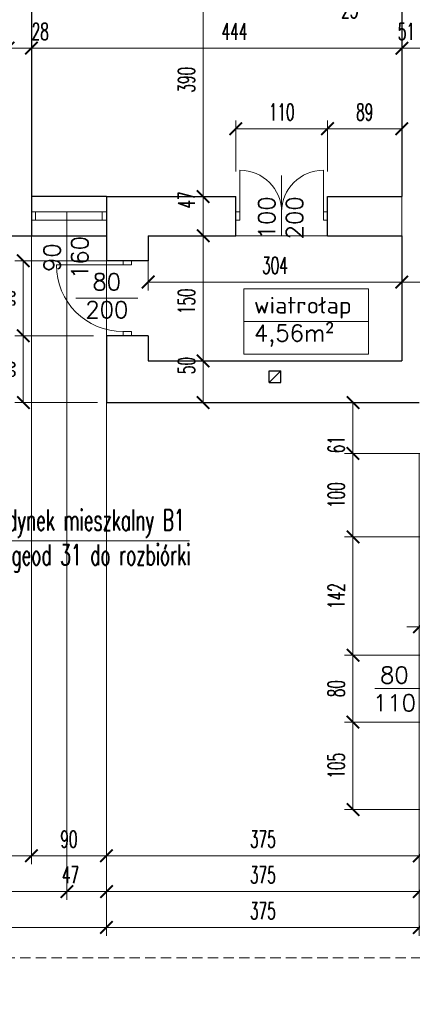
# Model space of a CAD drawing. Header units: millimetres. Extents: x 33311 to 435617, y -160714 to 185563.
# Tile 39 of 70: x 321255 to 325961, y -65440 to -53636. Entities that reach past the tile are written whole.
import ezdxf

# ---------------------------------------------------------------- set-up
doc = ezdxf.new("R2010")
doc.units = ezdxf.units.MM
doc.header["$MEASUREMENT"] = 0
doc.linetypes.add('HIDDEN2', pattern=[0.1875, 0.125, -0.0625])
doc.layers.get('Defpoints').update_dxf_attribs({"lineweight": 0})
for name, color, linetype, lineweight in [('[ 02przekrój istn', 42, 'Continuous', 30), ('[ 05widok istn', 50, 'Continuous', 30), ('[ 12stolarka istn', 211, 'Continuous', 13), ('[ 20ucięcie', 8, 'HIDDEN2', 13), ('[ 21kreskowanie', 9, 'Continuous', 13), ('[ 22wymiarowanie', 8, 'Continuous', 13), ('[ 23kota odnośnik', 1, 'Continuous', 13), ('[ 24ramka cienka', 1, 'Continuous', 13), ('[ 25ramka gruba', 4, 'Continuous', 30), ('[opisy2', 4, 'Continuous', 13), ('[opisy3', 2, 'Continuous', 30)]:
    doc.layers.add(name, color=color, linetype=linetype, lineweight=lineweight)
doc.styles.add('1.100', font='simplex.shx', dxfattribs={"height": 200})
doc.styles.add('99.2', font='simplex.shx', dxfattribs={"width": 0.6, "height": 200})
doc.styles.add('99.3', font='simplex.shx', dxfattribs={"width": 0.6, "height": 250})
doc.dimstyles.new('100cm', dxfattribs={"dimtxt": 200, "dimasz": 150, "dimexe": 100, "dimexo": 300, "dimgap": 100, "dimtad": 1, "dimdec": 0, "dimlfac": 0.1, "dimzin": 11, "dimtxsty": '99.2', "dimblk": 'ARCHTICK', "dimcen": 1.5, "dimclrd": 256, "dimclre": 256, "dimclrt": 4, "dimadec": 0, "dimazin": 0, "dimtfac": 0.75, "dimtdec": 0, "dimtix": 1, "dimtmove": 2, "dimatfit": 3, "dimfxl": 1, "dimtolj": 1, "dimtzin": 11, "dimlwd": -1, "dimlwe": -1, "dimarcsym": 0})

# ---------------------------------------------------------------- blocks, each defined once
blk = doc.blocks.new('_ArchTick')
at = {"color": 0, "linetype": 'ByBlock', "const_width": 0.15, "flags": 128}
blk.add_lwpolyline([(-0.5, -0.5), (0.5, 0.5)], dxfattribs=at)
blk = doc.blocks.new('*D256')
at = {"layer": '[ 22wymiarowanie', "transparency": 16777216}
for p, q in [((320295, -56139), (320295, -63760)), ((321395, -56127), (321395, -63760)), ((320295, -63660), (321395, -63660))]:
    blk.add_line(p, q, dxfattribs=at)
at = {"layer": 'Defpoints', "color": 0, "transparency": 16777216}
for p in [(321395, -55827), (320295, -55839), (321395, -63660)]:
    blk.add_point(p, dxfattribs=at)
at = {"layer": '[ 22wymiarowanie', "transparency": 16777216, "xscale": 150, "yscale": 150, "zscale": 150, "rotation": 180}
blk.add_blockref('_ArchTick', (320295, -63660), dxfattribs=at)
at = {"layer": '[ 22wymiarowanie', "transparency": 16777216, "xscale": 150, "yscale": 150, "zscale": 150}
blk.add_blockref('_ArchTick', (321395, -63660), dxfattribs=at)
at = {"layer": '[ 22wymiarowanie', "color": 4, "transparency": 16777216, "insert": (320845, -63460), "char_height": 200, "attachment_point": 5, "style": '99.2'}
blk.add_mtext('\\A1;\\H1x;\\W0.6;110', dxfattribs=at)
blk = doc.blocks.new('*D257')
at = {"layer": '[ 22wymiarowanie', "transparency": 16777216}
for p, q in [((321395, -56127), (321395, -63760)), ((322295, -56136), (322295, -63760)), ((321395, -63660), (322295, -63660))]:
    blk.add_line(p, q, dxfattribs=at)
at = {"layer": 'Defpoints', "color": 0, "transparency": 16777216}
for p in [(321395, -55827), (322295, -55836), (322295, -63660)]:
    blk.add_point(p, dxfattribs=at)
at = {"layer": '[ 22wymiarowanie', "transparency": 16777216, "xscale": 150, "yscale": 150, "zscale": 150, "rotation": 180}
blk.add_blockref('_ArchTick', (321395, -63660), dxfattribs=at)
at = {"layer": '[ 22wymiarowanie', "transparency": 16777216, "xscale": 150, "yscale": 150, "zscale": 150}
blk.add_blockref('_ArchTick', (322295, -63660), dxfattribs=at)
at = {"layer": '[ 22wymiarowanie', "color": 4, "transparency": 16777216, "insert": (321845, -63460), "char_height": 200, "attachment_point": 5, "style": '99.2'}
blk.add_mtext('\\A1;\\H1x;\\W0.6;90', dxfattribs=at)
blk = doc.blocks.new('*D258')
at = {"layer": '[ 22wymiarowanie', "transparency": 16777216}
for p, q in [((322295, -56136), (322295, -63760)), ((326045, -58831), (326045, -63760)), ((322295, -63660), (326045, -63660))]:
    blk.add_line(p, q, dxfattribs=at)
at = {"layer": 'Defpoints', "color": 0, "transparency": 16777216}
for p in [(322295, -55836), (326045, -58531), (326045, -63660)]:
    blk.add_point(p, dxfattribs=at)
at = {"layer": '[ 22wymiarowanie', "transparency": 16777216, "xscale": 150, "yscale": 150, "zscale": 150, "rotation": 180}
blk.add_blockref('_ArchTick', (322295, -63660), dxfattribs=at)
at = {"layer": '[ 22wymiarowanie', "transparency": 16777216, "xscale": 150, "yscale": 150, "zscale": 150}
blk.add_blockref('_ArchTick', (326045, -63660), dxfattribs=at)
at = {"layer": '[ 22wymiarowanie', "color": 4, "transparency": 16777216, "insert": (324170, -63460), "char_height": 200, "attachment_point": 5, "style": '99.2'}
blk.add_mtext('\\A1;\\H1x;\\W0.6;375', dxfattribs=at)
blk = doc.blocks.new('*D264')
at = {"layer": '[ 22wymiarowanie', "transparency": 16777216}
for p, q in [((319645, -56200), (319645, -64189)), ((321820, -56400), (321820, -64189)), ((319645, -64089), (321820, -64089))]:
    blk.add_line(p, q, dxfattribs=at)
at = {"layer": 'Defpoints', "color": 0, "transparency": 16777216}
for p in [(319645, -55900), (321820, -56100), (321820, -64089)]:
    blk.add_point(p, dxfattribs=at)
at = {"layer": '[ 22wymiarowanie', "transparency": 16777216, "xscale": 150, "yscale": 150, "zscale": 150, "rotation": 180}
blk.add_blockref('_ArchTick', (319645, -64089), dxfattribs=at)
at = {"layer": '[ 22wymiarowanie', "transparency": 16777216, "xscale": 150, "yscale": 150, "zscale": 150}
blk.add_blockref('_ArchTick', (321820, -64089), dxfattribs=at)
at = {"layer": '[ 22wymiarowanie', "color": 4, "transparency": 16777216, "insert": (320732, -63889), "char_height": 200, "attachment_point": 5, "style": '99.2'}
blk.add_mtext('\\A1;\\H1x;\\W0.6;218', dxfattribs=at)
blk = doc.blocks.new('*D265')
at = {"layer": '[ 22wymiarowanie', "transparency": 16777216}
for p, q in [((321820, -56400), (321820, -64189)), ((322295, -56441), (322295, -64189)), ((321820, -64089), (322295, -64089))]:
    blk.add_line(p, q, dxfattribs=at)
at = {"layer": 'Defpoints', "color": 0, "transparency": 16777216}
for p in [(321820, -56100), (322295, -56141), (322295, -64089)]:
    blk.add_point(p, dxfattribs=at)
at = {"layer": '[ 22wymiarowanie', "transparency": 16777216, "xscale": 150, "yscale": 150, "zscale": 150, "rotation": 180}
blk.add_blockref('_ArchTick', (321820, -64089), dxfattribs=at)
at = {"layer": '[ 22wymiarowanie', "transparency": 16777216, "xscale": 150, "yscale": 150, "zscale": 150}
blk.add_blockref('_ArchTick', (322295, -64089), dxfattribs=at)
at = {"layer": '[ 22wymiarowanie', "color": 4, "transparency": 16777216, "insert": (321864, -63889), "char_height": 200, "attachment_point": 5, "style": '99.2'}
blk.add_mtext('\\A1;\\H1x;\\W0.6;47', dxfattribs=at)
blk = doc.blocks.new('*D266')
at = {"layer": '[ 22wymiarowanie', "transparency": 16777216}
for p, q in [((322295, -56441), (322295, -64189)), ((326045, -63040), (326045, -64189)), ((322295, -64089), (326045, -64089))]:
    blk.add_line(p, q, dxfattribs=at)
at = {"layer": 'Defpoints', "color": 0, "transparency": 16777216}
for p in [(322295, -56141), (326045, -62740), (326045, -64089)]:
    blk.add_point(p, dxfattribs=at)
at = {"layer": '[ 22wymiarowanie', "transparency": 16777216, "xscale": 150, "yscale": 150, "zscale": 150, "rotation": 180}
blk.add_blockref('_ArchTick', (322295, -64089), dxfattribs=at)
at = {"layer": '[ 22wymiarowanie', "transparency": 16777216, "xscale": 150, "yscale": 150, "zscale": 150}
blk.add_blockref('_ArchTick', (326045, -64089), dxfattribs=at)
at = {"layer": '[ 22wymiarowanie', "color": 4, "transparency": 16777216, "insert": (324170, -63889), "char_height": 200, "attachment_point": 5, "style": '99.2'}
blk.add_mtext('\\A1;\\H1x;\\W0.6;375', dxfattribs=at)
blk = doc.blocks.new('*D269')
at = {"layer": '[ 22wymiarowanie', "transparency": 16777216}
for p, q in [((322295, -57434), (322295, -64619)), ((318995, -59639), (318995, -64619)), ((318995, -64519), (322295, -64519))]:
    blk.add_line(p, q, dxfattribs=at)
at = {"layer": 'Defpoints', "color": 0, "transparency": 16777216}
for p in [(322295, -57134), (318995, -59339), (322295, -64519)]:
    blk.add_point(p, dxfattribs=at)
at = {"layer": '[ 22wymiarowanie', "transparency": 16777216, "xscale": 150, "yscale": 150, "zscale": 150, "rotation": 180}
blk.add_blockref('_ArchTick', (318995, -64519), dxfattribs=at)
at = {"layer": '[ 22wymiarowanie', "transparency": 16777216, "xscale": 150, "yscale": 150, "zscale": 150}
blk.add_blockref('_ArchTick', (322295, -64519), dxfattribs=at)
at = {"layer": '[ 22wymiarowanie', "color": 4, "transparency": 16777216, "insert": (320645, -64319), "char_height": 200, "attachment_point": 5, "style": '99.2'}
blk.add_mtext('\\A1;\\H1x;\\W0.6;330', dxfattribs=at)
blk = doc.blocks.new('*D270')
at = {"layer": '[ 22wymiarowanie', "transparency": 16777216}
for p, q in [((322295, -57434), (322295, -64619)), ((326045, -60351), (326045, -64619)), ((322295, -64519), (326045, -64519))]:
    blk.add_line(p, q, dxfattribs=at)
at = {"layer": 'Defpoints', "color": 0, "transparency": 16777216}
for p in [(322295, -57134), (326045, -60051), (326045, -64519)]:
    blk.add_point(p, dxfattribs=at)
at = {"layer": '[ 22wymiarowanie', "transparency": 16777216, "xscale": 150, "yscale": 150, "zscale": 150, "rotation": 180}
blk.add_blockref('_ArchTick', (322295, -64519), dxfattribs=at)
at = {"layer": '[ 22wymiarowanie', "transparency": 16777216, "xscale": 150, "yscale": 150, "zscale": 150}
blk.add_blockref('_ArchTick', (326045, -64519), dxfattribs=at)
at = {"layer": '[ 22wymiarowanie', "color": 4, "transparency": 16777216, "insert": (324170, -64319), "char_height": 200, "attachment_point": 5, "style": '99.2'}
blk.add_mtext('\\A1;\\H1x;\\W0.6;375', dxfattribs=at)
blk = doc.blocks.new('*D272')
at = {"layer": '[ 22wymiarowanie', "transparency": 16777216}
for p, q in [((327602, -62056), (325150, -62056)), ((325250, -63106), (325250, -62056)), ((328292, -63106), (325150, -63106))]:
    blk.add_line(p, q, dxfattribs=at)
at = {"layer": 'Defpoints', "color": 0, "transparency": 16777216}
for p in [(325250, -62056), (327902, -62056), (328592, -63106)]:
    blk.add_point(p, dxfattribs=at)
at = {"layer": '[ 22wymiarowanie', "transparency": 16777216, "xscale": 150, "yscale": 150, "zscale": 150}
for p, rotation in [((325250, -62056), 90), ((325250, -63106), 270)]:
    blk.add_blockref('_ArchTick', p, dxfattribs=dict(at, rotation=rotation))
at = {"layer": '[ 22wymiarowanie', "color": 4, "transparency": 16777216, "insert": (325050, -62581), "char_height": 200, "attachment_point": 5, "rotation": 90, "style": '99.2'}
blk.add_mtext('\\A1;\\H1x;\\W0.6;105', dxfattribs=at)
blk = doc.blocks.new('*D273')
at = {"layer": '[ 22wymiarowanie', "transparency": 16777216}
for p, q in [((327590, -61256), (325150, -61256)), ((325250, -62056), (325250, -61256)), ((327602, -62056), (325150, -62056))]:
    blk.add_line(p, q, dxfattribs=at)
at = {"layer": 'Defpoints', "color": 0, "transparency": 16777216}
for p in [(325250, -61256), (327890, -61256), (327902, -62056)]:
    blk.add_point(p, dxfattribs=at)
at = {"layer": '[ 22wymiarowanie', "transparency": 16777216, "xscale": 150, "yscale": 150, "zscale": 150}
for p, rotation in [((325250, -61256), 90), ((325250, -62056), 270)]:
    blk.add_blockref('_ArchTick', p, dxfattribs=dict(at, rotation=rotation))
at = {"layer": '[ 22wymiarowanie', "color": 4, "transparency": 16777216, "insert": (325050, -61656), "char_height": 200, "attachment_point": 5, "rotation": 90, "style": '99.2'}
blk.add_mtext('\\A1;\\H1x;\\W0.6;80', dxfattribs=at)
blk = doc.blocks.new('*D274')
at = {"layer": '[ 22wymiarowanie', "transparency": 16777216}
for p, q in [((327610, -59836), (325150, -59836)), ((325250, -61256), (325250, -59836)), ((327590, -61256), (325150, -61256))]:
    blk.add_line(p, q, dxfattribs=at)
at = {"layer": 'Defpoints', "color": 0, "transparency": 16777216}
for p in [(325250, -59836), (327910, -59836), (327890, -61256)]:
    blk.add_point(p, dxfattribs=at)
at = {"layer": '[ 22wymiarowanie', "transparency": 16777216, "xscale": 150, "yscale": 150, "zscale": 150}
for p, rotation in [((325250, -59836), 90), ((325250, -61256), 270)]:
    blk.add_blockref('_ArchTick', p, dxfattribs=dict(at, rotation=rotation))
at = {"layer": '[ 22wymiarowanie', "color": 4, "transparency": 16777216, "insert": (325050, -60546), "char_height": 200, "attachment_point": 5, "rotation": 90, "style": '99.2'}
blk.add_mtext('\\A1;\\H1x;\\W0.6;142', dxfattribs=at)
blk = doc.blocks.new('*D275')
at = {"layer": '[ 22wymiarowanie', "transparency": 16777216}
for p, q in [((327596, -58836), (325150, -58836)), ((325250, -59836), (325250, -58836)), ((327610, -59836), (325150, -59836))]:
    blk.add_line(p, q, dxfattribs=at)
at = {"layer": 'Defpoints', "color": 0, "transparency": 16777216}
for p in [(325250, -58836), (327896, -58836), (327910, -59836)]:
    blk.add_point(p, dxfattribs=at)
at = {"layer": '[ 22wymiarowanie', "transparency": 16777216, "xscale": 150, "yscale": 150, "zscale": 150}
for p, rotation in [((325250, -58836), 90), ((325250, -59836), 270)]:
    blk.add_blockref('_ArchTick', p, dxfattribs=dict(at, rotation=rotation))
at = {"layer": '[ 22wymiarowanie', "color": 4, "transparency": 16777216, "insert": (325050, -59336), "char_height": 200, "attachment_point": 5, "rotation": 90, "style": '99.2'}
blk.add_mtext('\\A1;\\H1x;\\W0.6;100', dxfattribs=at)
blk = doc.blocks.new('*D276')
at = {"layer": '[ 22wymiarowanie', "transparency": 16777216}
for p, q in [((325659, -58226), (325150, -58226)), ((325250, -58836), (325250, -58226)), ((327596, -58836), (325150, -58836))]:
    blk.add_line(p, q, dxfattribs=at)
at = {"layer": 'Defpoints', "color": 0, "transparency": 16777216}
for p in [(325250, -58226), (325959, -58226), (327896, -58836)]:
    blk.add_point(p, dxfattribs=at)
at = {"layer": '[ 22wymiarowanie', "transparency": 16777216, "xscale": 150, "yscale": 150, "zscale": 150}
for p, rotation in [((325250, -58226), 90), ((325250, -58836), 270)]:
    blk.add_blockref('_ArchTick', p, dxfattribs=dict(at, rotation=rotation))
at = {"layer": '[ 22wymiarowanie', "color": 4, "transparency": 16777216, "insert": (325050, -58731), "char_height": 200, "attachment_point": 5, "rotation": 90, "style": '99.2'}
blk.add_mtext('\\A1;\\H1x;\\W0.6;61', dxfattribs=at)
blk = doc.blocks.new('*D282')
at = {"layer": '[ 22wymiarowanie', "transparency": 16777216}
for p, q in [((325605, -53176), (325605, -53539)), ((325835, -53176), (325835, -53539)), ((325605, -53439), (325455, -53439)), ((325605, -53439), (325835, -53439)), ((325835, -53439), (325985, -53439))]:
    blk.add_line(p, q, dxfattribs=at)
at = {"layer": 'Defpoints', "color": 0, "transparency": 16777216}
for p in [(325605, -52876), (325835, -52876), (325835, -53439)]:
    blk.add_point(p, dxfattribs=at)
at = {"layer": '[ 22wymiarowanie', "transparency": 16777216, "xscale": 150, "yscale": 150, "zscale": 150}
blk.add_blockref('_ArchTick', (325605, -53439), dxfattribs=at)
at = {"layer": '[ 22wymiarowanie', "transparency": 16777216, "xscale": 150, "yscale": 150, "zscale": 150, "rotation": 180}
blk.add_blockref('_ArchTick', (325835, -53439), dxfattribs=at)
at = {"layer": '[ 22wymiarowanie', "color": 4, "transparency": 16777216, "insert": (325211, -53516), "char_height": 200, "attachment_point": 5, "style": '99.2'}
blk.add_mtext('\\A1;\\H1x;\\W0.6;23', dxfattribs=at)
blk = doc.blocks.new('*D294')
at = {"layer": '[ 22wymiarowanie', "transparency": 16777216}
for p, q in [((321115, -52645), (321115, -54078)), ((321395, -53016), (321395, -54078)), ((321115, -53978), (320965, -53978)), ((321115, -53978), (321395, -53978)), ((321395, -53978), (321545, -53978))]:
    blk.add_line(p, q, dxfattribs=at)
at = {"layer": 'Defpoints', "color": 0, "transparency": 16777216}
for p in [(321115, -52345), (321395, -52716), (321395, -53978)]:
    blk.add_point(p, dxfattribs=at)
at = {"layer": '[ 22wymiarowanie', "transparency": 16777216, "xscale": 150, "yscale": 150, "zscale": 150}
blk.add_blockref('_ArchTick', (321115, -53978), dxfattribs=at)
at = {"layer": '[ 22wymiarowanie', "transparency": 16777216, "xscale": 150, "yscale": 150, "zscale": 150, "rotation": 180}
blk.add_blockref('_ArchTick', (321395, -53978), dxfattribs=at)
at = {"layer": '[ 22wymiarowanie', "color": 4, "transparency": 16777216, "insert": (321501, -53778), "char_height": 200, "attachment_point": 5, "style": '99.2'}
blk.add_mtext('\\A1;\\H1x;\\W0.6;28', dxfattribs=at)
blk = doc.blocks.new('*D295')
at = {"layer": '[ 22wymiarowanie', "transparency": 16777216}
for p, q in [((321395, -53016), (321395, -54078)), ((325835, -55121), (325835, -53878)), ((321395, -53978), (325835, -53978))]:
    blk.add_line(p, q, dxfattribs=at)
at = {"layer": 'Defpoints', "color": 0, "transparency": 16777216}
for p in [(321395, -52716), (325835, -53978), (325835, -55421)]:
    blk.add_point(p, dxfattribs=at)
at = {"layer": '[ 22wymiarowanie', "transparency": 16777216, "xscale": 150, "yscale": 150, "zscale": 150, "rotation": 180}
blk.add_blockref('_ArchTick', (321395, -53978), dxfattribs=at)
at = {"layer": '[ 22wymiarowanie', "transparency": 16777216, "xscale": 150, "yscale": 150, "zscale": 150}
blk.add_blockref('_ArchTick', (325835, -53978), dxfattribs=at)
at = {"layer": '[ 22wymiarowanie', "color": 4, "transparency": 16777216, "insert": (323830, -53778), "char_height": 200, "attachment_point": 5, "style": '99.2'}
blk.add_mtext('\\A1;\\H1x;\\W0.6;444', dxfattribs=at)
blk = doc.blocks.new('*D296')
at = {"layer": '[ 22wymiarowanie', "transparency": 16777216}
for p, q in [((325835, -55121), (325835, -53878)), ((326345, -55422), (326345, -53878)), ((325835, -53978), (326345, -53978))]:
    blk.add_line(p, q, dxfattribs=at)
at = {"layer": 'Defpoints', "color": 0, "transparency": 16777216}
for p in [(326345, -53978), (325835, -55421), (326345, -55722)]:
    blk.add_point(p, dxfattribs=at)
at = {"layer": '[ 22wymiarowanie', "transparency": 16777216, "xscale": 150, "yscale": 150, "zscale": 150, "rotation": 180}
blk.add_blockref('_ArchTick', (325835, -53978), dxfattribs=at)
at = {"layer": '[ 22wymiarowanie', "transparency": 16777216, "xscale": 150, "yscale": 150, "zscale": 150}
blk.add_blockref('_ArchTick', (326345, -53978), dxfattribs=at)
at = {"layer": '[ 22wymiarowanie', "color": 4, "transparency": 16777216, "insert": (325890, -53778), "char_height": 200, "attachment_point": 5, "style": '99.2'}
blk.add_mtext('\\A1;\\H1x;\\W0.6;51', dxfattribs=at)
blk = doc.blocks.new('*D312')
at = {"layer": '[ 22wymiarowanie', "transparency": 16777216}
for p, q in [((322532, -51856), (323554, -51856)), ((323454, -51856), (323454, -55756)), ((322764, -55756), (323554, -55756))]:
    blk.add_line(p, q, dxfattribs=at)
at = {"layer": 'Defpoints', "color": 0, "transparency": 16777216}
for p in [(322232, -51856), (322464, -55756), (323454, -55756)]:
    blk.add_point(p, dxfattribs=at)
at = {"layer": '[ 22wymiarowanie', "transparency": 16777216, "xscale": 150, "yscale": 150, "zscale": 150}
for p, rotation in [((323454, -51856), 90), ((323454, -55756), 270)]:
    blk.add_blockref('_ArchTick', p, dxfattribs=dict(at, rotation=rotation))
at = {"layer": '[ 22wymiarowanie', "color": 4, "transparency": 16777216, "insert": (323254, -54356), "char_height": 200, "attachment_point": 5, "rotation": 90, "style": '99.2'}
blk.add_mtext('\\A1;\\H1x;\\W0.6;390', dxfattribs=at)
blk = doc.blocks.new('*D313')
at = {"layer": '[ 22wymiarowanie', "transparency": 16777216}
for p, q in [((322764, -55756), (323554, -55756)), ((323454, -55756), (323454, -56226)), ((325008, -56226), (323354, -56226))]:
    blk.add_line(p, q, dxfattribs=at)
at = {"layer": 'Defpoints', "color": 0, "transparency": 16777216}
for p in [(322464, -55756), (323454, -56226), (325308, -56226)]:
    blk.add_point(p, dxfattribs=at)
at = {"layer": '[ 22wymiarowanie', "transparency": 16777216, "xscale": 150, "yscale": 150, "zscale": 150}
for p, rotation in [((323454, -55756), 90), ((323454, -56226), 270)]:
    blk.add_blockref('_ArchTick', p, dxfattribs=dict(at, rotation=rotation))
at = {"layer": '[ 22wymiarowanie', "color": 4, "transparency": 16777216, "insert": (323254, -55798), "char_height": 200, "attachment_point": 5, "rotation": 90, "style": '99.2'}
blk.add_mtext('\\A1;\\H1x;\\W0.6;47', dxfattribs=at)
blk = doc.blocks.new('*D314')
at = {"layer": '[ 22wymiarowanie', "transparency": 16777216}
for p, q in [((325008, -56226), (323354, -56226)), ((323454, -56226), (323454, -57726)), ((323933, -57726), (323354, -57726))]:
    blk.add_line(p, q, dxfattribs=at)
at = {"layer": 'Defpoints', "color": 0, "transparency": 16777216}
for p in [(325308, -56226), (323454, -57726), (324233, -57726)]:
    blk.add_point(p, dxfattribs=at)
at = {"layer": '[ 22wymiarowanie', "transparency": 16777216, "xscale": 150, "yscale": 150, "zscale": 150}
for p, rotation in [((323454, -56226), 90), ((323454, -57726), 270)]:
    blk.add_blockref('_ArchTick', p, dxfattribs=dict(at, rotation=rotation))
at = {"layer": '[ 22wymiarowanie', "color": 4, "transparency": 16777216, "insert": (323254, -57012), "char_height": 200, "attachment_point": 5, "rotation": 90, "style": '99.2'}
blk.add_mtext('\\A1;\\H1x;\\W0.6;150', dxfattribs=at)
blk = doc.blocks.new('*D315')
at = {"layer": '[ 22wymiarowanie', "transparency": 16777216}
for p, q in [((323933, -57726), (323354, -57726)), ((323454, -57726), (323454, -58226)), ((322788, -58226), (323554, -58226))]:
    blk.add_line(p, q, dxfattribs=at)
at = {"layer": 'Defpoints', "color": 0, "transparency": 16777216}
for p in [(324233, -57726), (322488, -58226), (323454, -58226)]:
    blk.add_point(p, dxfattribs=at)
at = {"layer": '[ 22wymiarowanie', "transparency": 16777216, "xscale": 150, "yscale": 150, "zscale": 150}
for p, rotation in [((323454, -57726), 90), ((323454, -58226), 270)]:
    blk.add_blockref('_ArchTick', p, dxfattribs=dict(at, rotation=rotation))
at = {"layer": '[ 22wymiarowanie', "color": 4, "transparency": 16777216, "insert": (323254, -57783), "char_height": 200, "attachment_point": 5, "rotation": 90, "style": '99.2'}
blk.add_mtext('\\A1;\\H1x;\\W0.6;50', dxfattribs=at)
blk = doc.blocks.new('*D316')
at = {"layer": '[ 22wymiarowanie', "transparency": 16777216}
for p, q in [((324945, -55456), (324945, -54843)), ((325835, -54921), (325835, -54843)), ((325835, -54943), (324945, -54943))]:
    blk.add_line(p, q, dxfattribs=at)
at = {"layer": 'Defpoints', "color": 0, "transparency": 16777216}
for p in [(324945, -54943), (325835, -55221), (324945, -55756)]:
    blk.add_point(p, dxfattribs=at)
at = {"layer": '[ 22wymiarowanie', "transparency": 16777216, "xscale": 150, "yscale": 150, "zscale": 150, "rotation": 180}
blk.add_blockref('_ArchTick', (324945, -54943), dxfattribs=at)
at = {"layer": '[ 22wymiarowanie', "transparency": 16777216, "xscale": 150, "yscale": 150, "zscale": 150}
blk.add_blockref('_ArchTick', (325835, -54943), dxfattribs=at)
at = {"layer": '[ 22wymiarowanie', "color": 4, "transparency": 16777216, "insert": (325390, -54743), "char_height": 200, "attachment_point": 5, "style": '99.2'}
blk.add_mtext('\\A1;\\H1x;\\W0.6;89', dxfattribs=at)
blk = doc.blocks.new('*D317')
at = {"layer": '[ 22wymiarowanie', "transparency": 16777216}
for p, q in [((323845, -55456), (323845, -54843)), ((324945, -55456), (324945, -54843)), ((324945, -54943), (323845, -54943))]:
    blk.add_line(p, q, dxfattribs=at)
at = {"layer": 'Defpoints', "color": 0, "transparency": 16777216}
for p in [(323845, -54943), (323845, -55756), (324945, -55756)]:
    blk.add_point(p, dxfattribs=at)
at = {"layer": '[ 22wymiarowanie', "transparency": 16777216, "xscale": 150, "yscale": 150, "zscale": 150, "rotation": 180}
blk.add_blockref('_ArchTick', (323845, -54943), dxfattribs=at)
at = {"layer": '[ 22wymiarowanie', "transparency": 16777216, "xscale": 150, "yscale": 150, "zscale": 150}
blk.add_blockref('_ArchTick', (324945, -54943), dxfattribs=at)
at = {"layer": '[ 22wymiarowanie', "color": 4, "transparency": 16777216, "insert": (324395, -54743), "char_height": 200, "attachment_point": 5, "style": '99.2'}
blk.add_mtext('\\A1;\\H1x;\\W0.6;110', dxfattribs=at)
blk = doc.blocks.new('*D318')
at = {"layer": '[ 22wymiarowanie', "transparency": 16777216}
for p, q in [((325835, -55421), (325835, -56881)), ((322795, -56376), (322795, -56881)), ((322795, -56781), (325835, -56781))]:
    blk.add_line(p, q, dxfattribs=at)
at = {"layer": 'Defpoints', "color": 0, "transparency": 16777216}
for p in [(325835, -55121), (322795, -56076), (325835, -56781)]:
    blk.add_point(p, dxfattribs=at)
at = {"layer": '[ 22wymiarowanie', "transparency": 16777216, "xscale": 150, "yscale": 150, "zscale": 150, "rotation": 180}
blk.add_blockref('_ArchTick', (322795, -56781), dxfattribs=at)
at = {"layer": '[ 22wymiarowanie', "transparency": 16777216, "xscale": 150, "yscale": 150, "zscale": 150}
blk.add_blockref('_ArchTick', (325835, -56781), dxfattribs=at)
at = {"layer": '[ 22wymiarowanie', "color": 4, "transparency": 16777216, "insert": (324315, -56581), "char_height": 200, "attachment_point": 5, "style": '99.2'}
blk.add_mtext('\\A1;\\H1x;\\W0.6;304', dxfattribs=at)
blk = doc.blocks.new('*D319')
at = {"layer": '[ 22wymiarowanie', "transparency": 16777216}
for p, q in [((322141, -57426), (321198, -57426)), ((321298, -58226), (321298, -57426)), ((322188, -58226), (321198, -58226))]:
    blk.add_line(p, q, dxfattribs=at)
at = {"layer": 'Defpoints', "color": 0, "transparency": 16777216}
for p in [(321298, -57426), (322441, -57426), (322488, -58226)]:
    blk.add_point(p, dxfattribs=at)
at = {"layer": '[ 22wymiarowanie', "transparency": 16777216, "xscale": 150, "yscale": 150, "zscale": 150}
for p, rotation in [((321298, -57426), 90), ((321298, -58226), 270)]:
    blk.add_blockref('_ArchTick', p, dxfattribs=dict(at, rotation=rotation))
at = {"layer": '[ 22wymiarowanie', "color": 4, "transparency": 16777216, "insert": (321098, -57826), "char_height": 200, "attachment_point": 5, "rotation": 90, "style": '99.2'}
blk.add_mtext('\\A1;\\H1x;\\W0.6;80', dxfattribs=at)
blk = doc.blocks.new('*D320')
at = {"layer": '[ 22wymiarowanie', "transparency": 16777216}
for p, q in [((322407, -56526), (321198, -56526)), ((321298, -57426), (321298, -56526)), ((322141, -57426), (321198, -57426))]:
    blk.add_line(p, q, dxfattribs=at)
at = {"layer": 'Defpoints', "color": 0, "transparency": 16777216}
for p in [(321298, -56526), (322707, -56526), (322441, -57426)]:
    blk.add_point(p, dxfattribs=at)
at = {"layer": '[ 22wymiarowanie', "transparency": 16777216, "xscale": 150, "yscale": 150, "zscale": 150}
for p, rotation in [((321298, -56526), 90), ((321298, -57426), 270)]:
    blk.add_blockref('_ArchTick', p, dxfattribs=dict(at, rotation=rotation))
at = {"layer": '[ 22wymiarowanie', "color": 4, "transparency": 16777216, "insert": (321098, -56976), "char_height": 200, "attachment_point": 5, "rotation": 90, "style": '99.2'}
blk.add_mtext('\\A1;\\H1x;\\W0.6;90', dxfattribs=at)
blk = doc.blocks.new('*D322')
at = {"layer": '[ 22wymiarowanie', "transparency": 16777216}
for p, q in [((325835, -56930), (325835, -56681)), ((326345, -56950), (326345, -56681)), ((326345, -56781), (325835, -56781))]:
    blk.add_line(p, q, dxfattribs=at)
at = {"layer": 'Defpoints', "color": 0, "transparency": 16777216}
for p in [(325835, -56781), (325835, -57230), (326345, -57250)]:
    blk.add_point(p, dxfattribs=at)
at = {"layer": '[ 22wymiarowanie', "transparency": 16777216, "xscale": 150, "yscale": 150, "zscale": 150, "rotation": 180}
blk.add_blockref('_ArchTick', (325835, -56781), dxfattribs=at)
at = {"layer": '[ 22wymiarowanie', "transparency": 16777216, "xscale": 150, "yscale": 150, "zscale": 150}
blk.add_blockref('_ArchTick', (326345, -56781), dxfattribs=at)
at = {"layer": '[ 22wymiarowanie', "color": 4, "transparency": 16777216, "insert": (326290, -56581), "char_height": 200, "attachment_point": 5, "style": '99.2'}
blk.add_mtext('\\A1;\\H1x;\\W0.6;51', dxfattribs=at)
blk = doc.blocks.new('*D827')
at = {"layer": '[ 22wymiarowanie', "transparency": 16777216}
for p, q in [((326045, -58988), (326045, -61014)), ((326345, -58988), (326345, -61014)), ((326045, -60914), (325895, -60914)), ((326045, -60914), (326345, -60914)), ((326345, -60914), (326495, -60914))]:
    blk.add_line(p, q, dxfattribs=at)
at = {"layer": 'Defpoints', "color": 0, "transparency": 16777216}
for p in [(326045, -58688), (326345, -58688), (326345, -60914)]:
    blk.add_point(p, dxfattribs=at)
at = {"layer": '[ 22wymiarowanie', "transparency": 16777216, "xscale": 150, "yscale": 150, "zscale": 150}
blk.add_blockref('_ArchTick', (326045, -60914), dxfattribs=at)
at = {"layer": '[ 22wymiarowanie', "transparency": 16777216, "xscale": 150, "yscale": 150, "zscale": 150, "rotation": 180}
blk.add_blockref('_ArchTick', (326345, -60914), dxfattribs=at)
at = {"layer": '[ 22wymiarowanie', "color": 4, "transparency": 16777216, "insert": (326441, -60714), "char_height": 200, "attachment_point": 5, "style": '99.2'}
blk.add_mtext('\\A1;\\H1x;\\W0.6;30', dxfattribs=at)

msp = doc.modelspace()

# ---------------------------------------------------------------- hatches: boundary and pattern name
at = {"layer": '[ 21kreskowanie'}
h = msp.add_hatch(dxfattribs=at)
h.set_pattern_fill('HATCH', color=256, style=0, pattern_type=2)
h.set_pattern_definition([])
h.paths.add_polyline_path([(321384.06, -47701.7), (321394.54, -47701.7), (321394.54, -51605.92), (323364.54, -51605.92), (323364.54, -51855.92), (321394.54, -51855.92), (321394.54, -53658.37), (321384.06, -53658.37), (321384.06, -53898.37), (321394.54, -53898.37), (321394.54, -56225.92), (320294.54, -56225.92), (320294.54, -55755.92), (321114.54, -55755.92), (321114.54, -50955.92), (318994.54, -50955.92), (318994.54, -51030.92), (318694.54, -51030.92), (318694.54, -50955.92), (315944.54, -50955.92), (315944.54, -50575.92), (316244.54, -50575.92), (316244.54, -50113.85), (316325.8, -50113.85), (316325.8, -49873.85), (316244.54, -49873.85), (316244.54, -49415.92), (316614.54, -49415.92), (316614.54, -50575.92), (321114.54, -50575.92), (321114.54, -46245.92), (320414.54, -46245.92), (320414.54, -46021.62), (321584.54, -46019.32), (321584.54, -46245.92), (321394.54, -46245.92), (321394.54, -47461.7), (321384.06, -47461.7)], flags=9)
h.paths.add_polyline_path([(316734.54, -50695.92), (316734.54, -50835.92), (316874.54, -50835.92), (316874.54, -50695.92)])
h.paths.add_polyline_path([(317134.54, -50835.92), (317134.54, -50695.92), (316994.54, -50695.92), (316994.54, -50835.92)])
h = msp.add_hatch(dxfattribs=at)
h.set_pattern_fill('HATCH', color=256, style=0, pattern_type=2)
h.set_pattern_definition([])
h.paths.add_polyline_path([(326198.11, -56700.87), (326344.54, -56700.87), (326344.54, -57725.92), (326744.54, -57725.92), (326744.54, -58225.92), (326344.54, -58225.92), (326344.54, -58835.92), (326044.54, -58835.92), (326044.54, -58225.92), (322294.54, -58225.92), (322294.54, -57425.92), (322794.54, -57425.92), (322794.54, -57725.92), (323134.05, -57725.92), (323134.05, -57899.73), (323374.05, -57899.73), (323374.05, -57725.92), (325834.54, -57725.92), (325834.54, -56225.92), (324944.54, -56225.92), (324944.54, -55755.92), (325834.54, -55755.92), (325834.54, -53898.37), (325980.97, -53898.37), (325980.97, -53658.37), (325834.54, -53658.37), (325834.54, -52875.92), (325604.54, -52875.92), (325604.54, -51855.92), (324767.01, -51855.92), (324767.01, -51605.92), (325724.54, -51605.92), (325724.54, -52225.92), (326059.68, -52225.92), (326362.11, -52528.35), (326344.54, -52545.92), (326344.54, -56460.87), (326198.11, -56460.87)], flags=9)
h.paths.add_polyline_path([(324244.54, -57845.92), (324244.54, -57985.92), (324384.54, -57985.92), (324384.54, -57845.92)])
h = msp.add_hatch(dxfattribs=at)
h.set_pattern_fill('HATCH', color=256, style=0, pattern_type=2)
h.set_pattern_definition([])
h.paths.add_polyline_path([(323374.05, -55914.73), (323374.05, -55755.92), (323844.54, -55755.92), (323844.54, -56225.92), (322794.54, -56225.92), (322794.54, -56525.92), (322294.54, -56525.92), (322294.54, -55755.92), (323134.05, -55755.92), (323134.05, -55914.73)], flags=9)

# ---------------------------------------------------------------- linework, layer by layer
at = {"layer": '[ 02przekrój istn'}
for p, q in [((321394.54, -51855.92), (321394.54, -56225.92)), ((325834.54, -52875.92), (325834.54, -55755.92)), ((322294.54, -55755.92), (322294.54, -56525.92)), ((322294.54, -55755.92), (323844.54, -55755.92)), ((323844.54, -56225.92), (323844.54, -55755.92)), ((324944.54, -55755.92), (325834.54, -55755.92)), ((324944.54, -56225.92), (324944.54, -55755.92)), ((320294.54, -56225.92), (321394.54, -56225.92)), ((322794.54, -56225.92), (322794.54, -56525.92)), ((322794.54, -56225.92), (323844.54, -56225.92)), ((324944.54, -56225.92), (325834.54, -56225.92)), ((325834.54, -56225.92), (325834.54, -57725.92)), ((322794.54, -56525.92), (322294.54, -56525.92)), ((322294.54, -57425.92), (322294.54, -58225.92)), ((322794.54, -57425.92), (322294.54, -57425.92)), ((322794.54, -57425.92), (322794.54, -57725.92)), ((322794.54, -57725.92), (325834.54, -57725.92)), ((324244.54, -57845.92), (324384.54, -57845.92)), ((324244.54, -57985.92), (324244.54, -57845.92)), ((324244.54, -57985.92), (324384.54, -57845.92)), ((324384.54, -57985.92), (324384.54, -57845.92)), ((324244.54, -57985.92), (324384.54, -57985.92)), ((322294.54, -58225.92), (326044.54, -58225.92))]:
    msp.add_line(p, q, dxfattribs=at)
at = {"layer": '[ 05widok istn'}
for p, q in [((322294.54, -55755.92), (321394.54, -55755.92)), ((321394.54, -56225.92), (322294.54, -56225.92))]:
    msp.add_line(p, q, dxfattribs=at)
at = {"layer": '[ 12stolarka istn'}
for p, q in [((323894.54, -55940.92), (323894.54, -55440.92)), ((324894.54, -55940.92), (324894.54, -55440.92)), ((321394.54, -55940.92), (322294.54, -55940.92)), ((321444.54, -55940.92), (321444.54, -56040.92)), ((322244.54, -55940.92), (322244.54, -56040.92)), ((323844.54, -55940.92), (323894.54, -55940.92)), ((323894.54, -55940.92), (323894.54, -56040.92)), ((324894.54, -55940.92), (324894.54, -56040.92)), ((324894.54, -55940.92), (324944.54, -55940.92)), ((321394.54, -56040.92), (322294.54, -56040.92)), ((323844.54, -56040.92), (323894.54, -56040.92)), ((324894.54, -56040.92), (324944.54, -56040.92)), ((322494.54, -56575.92), (322494.54, -56525.92)), ((322594.54, -56575.92), (322594.54, -56525.92)), ((322494.54, -56575.92), (321694.54, -56575.92)), ((322494.54, -56575.92), (322594.54, -56575.92)), ((322494.54, -57375.92), (322594.54, -57375.92)), ((322494.54, -57425.92), (322494.54, -57375.92)), ((322594.54, -57425.92), (322594.54, -57375.92))]:
    msp.add_line(p, q, dxfattribs=at)
for centre, radius, start, end in [((323894.54, -55940.92), 500, 0, 90), ((324894.54, -55940.92), 500, 90, 180), ((322494.54, -56575.92), 800, 180, 270)]:
    msp.add_arc(centre, radius, start, end, dxfattribs=at)
at = {"layer": '[ 20ucięcie', "linetype": 'HIDDEN2', "ltscale": 1000}
msp.add_line((338633.95, -64881.08), (308209.55, -64881.08), dxfattribs=at)
at = {"layer": '[ 23kota odnośnik'}
for p, q in [((324394.54, -56227.69), (324394.54, -55503.74)), ((321819.92, -55940.92), (321819.92, -56754.83)), ((321927.63, -56975.92), (322671.11, -56975.92)), ((323939.58, -57254.39), (325436.38, -57254.39)), ((326244.54, -61655.92), (325512.1, -61655.92))]:
    msp.add_line(p, q, dxfattribs=at)
at = {"layer": '[ 23kota odnośnik', "extrusion": (1.03363e-16, 0.997989, 0.063383), "elevation": -57340.39, "flags": 128}
msp.add_lwpolyline([(-323288.71, 41940.83), (-320734.13, 41940.83), (-317907.57, 3641.74)], dxfattribs=at)
at = {"layer": '[ 23kota odnośnik', "extrusion": (-4.3542e-17, 0.997989, 0.063383), "elevation": -63365.49, "flags": 128}
msp.add_lwpolyline([(-323247.43, 42323.49), (-326167.9, 42323.49), (-328117.25, 15910.33)], dxfattribs=at)
at = {"layer": '[ 23kota odnośnik'}
msp.add_3dface([(323939.58, -56862.17), (325436.38, -56862.17), (325436.38, -57646.6), (323939.58, -57646.6)], dxfattribs=at)
at = {"layer": '[ 24ramka cienka', "ltscale": 2}
msp.add_3dface([(342644.54, -71613.79), (300644.54, -71613.79), (300644.54, -41913.79), (342644.54, -41913.79)], dxfattribs=at)
at = {"layer": '[ 25ramka gruba', "ltscale": 2}
for points in [[(303144.54, -42413.79), (342144.54, -42413.79), (342144.54, -71113.79), (303144.54, -71113.79)], [(342144.54, -71113.79), (303144.54, -71113.79), (303144.54, -42413.79), (342144.54, -42413.79)]]:
    msp.add_3dface(points, dxfattribs=at)

# ---------------------------------------------------------------- texts
at = {"layer": '[opisy2', "linetype": 'Continuous', "char_height": 200, "width": 314.8712, "attachment_point": 2, "rotation": 90, "style": '1.100'}
for s, insert in [('100\\P200', (324116.53, -56012.11)), ('90\\P160', (321541.91, -56487.53))]:
    msp.add_mtext(s, dxfattribs=dict(at, insert=insert))
at = {"layer": '[opisy2', "linetype": 'Continuous', "char_height": 200, "style": '1.100'}
for s, insert, width, attachment_point in [('80\\P200', (322298.49, -56679.12), 782.2574, 2), ('wiatrołap\\P4,56m²', (324062.83, -56959), 2039.1681, 1), ('80\\P110', (325746.63, -61392.97), 782.2574, 2)]:
    msp.add_mtext(s, dxfattribs=dict(at, insert=insert, width=width, attachment_point=attachment_point))
at = {"layer": '[opisy3', "linetype": 'Continuous', "insert": (320846.49, -59509.98, 38222.08), "char_height": 250, "attachment_point": 1, "style": '99.3'}
msp.add_mtext('\\H1x;\\W0.6;Budynek mieszkalny B1\\Pnr geod 31 do rozbiórki', dxfattribs=at)

# ---------------------------------------------------------------- dimensions: what is measured, and where the dimension line sits
at = {"layer": '[ 22wymiarowanie'}
for base, p1, p2, angle, picture, middle in [((323454.05, -55755.92), (322232.44, -51855.92), (322463.5, -55755.92), 270, '*D312', (323254.05, -54356.4)), ((323454.05, -56225.92), (322463.5, -55755.92), (325307.52, -56225.92), 270, '*D313', (323254.05, -55797.59)), ((323454.05, -57725.92), (325307.52, -56225.92), (324232.52, -57725.92), 270, '*D314', (323254.05, -57012.01)), ((325834.54, -56780.87), (326344.54, -57250.01), (325834.54, -57230.28), 180, '*D322', (326289.54, -56580.87)), ((323454.05, -58225.92), (324232.52, -57725.92), (322488.37, -58225.92), 270, '*D315', (323254.05, -57782.59)), ((325250.36, -58225.92), (327895.72, -58835.92), (325959.37, -58225.92), 90, '*D276', (325050.36, -58730.92))]:
    dim = msp.add_linear_dim(base=base, p1=p1, p2=p2, angle=angle, text='\\H1x;\\W0.6;<>', dimstyle='100cm', override={"dimatfit": 1}, dxfattribs=at)
    dim.commit()
    dim.dimension.update_dxf_attribs({"geometry": picture, "text_midpoint": middle, "dimtype": 160})
for base, p1, p2, picture, middle in [((321394.54, -53978.37), (321114.54, -52345.08), (321394.54, -52715.9), '*D294', (321501.2, -53778.37)), ((325834.54, -53978.37), (321394.54, -52715.9), (325834.54, -55420.84), '*D295', (323829.74, -53778.37)), ((325834.54, -53439.5), (325604.54, -52875.92), (325834.54, -52875.92), '*D282', (325211.2, -53516.26)), ((326344.54, -53978.37), (325834.54, -55420.84), (326344.54, -55721.96), '*D296', (325889.54, -53778.37)), ((322294.54, -64088.96), (321819.92, -56100.31), (322294.54, -56140.92), '*D265', (321863.89, -63888.96)), ((326344.54, -60913.81), (326044.54, -58687.81), (326344.54, -58687.81), '*D827', (326441.2, -60713.81))]:
    dim = msp.add_linear_dim(base=base, p1=p1, p2=p2, text='\\H1x;\\W0.6;<>', dimstyle='100cm', override={"dimatfit": 1}, dxfattribs=at)
    dim.commit()
    dim.dimension.update_dxf_attribs({"geometry": picture, "text_midpoint": middle, "dimtype": 160})
for base, p1, p2, angle, picture, middle in [((323844.54, -54943.4), (324944.54, -55755.92), (323844.54, -55755.92), 180, '*D317', (324394.54, -54743.4)), ((324944.54, -54943.4), (325834.54, -55220.77), (324944.54, -55755.92), 180, '*D316', (325389.54, -54743.4)), ((321297.97, -56525.92), (322441.22, -57425.92), (322707.06, -56525.92), 90, '*D320', (321097.97, -56975.92)), ((321297.97, -57425.92), (322488.37, -58225.92), (322441.22, -57425.92), 90, '*D319', (321097.97, -57825.92)), ((325250.36, -58835.92), (327910.26, -59835.92), (327895.72, -58835.92), 90, '*D275', (325050.36, -59335.92)), ((325250.36, -59835.92), (327890.06, -61255.92), (327910.26, -59835.92), 90, '*D274', (325050.36, -60545.92)), ((325250.36, -61255.92), (327901.59, -62055.92), (327890.06, -61255.92), 90, '*D273', (325050.36, -61655.92)), ((325250.36, -62055.92), (328592.37, -63105.92), (327901.59, -62055.92), 90, '*D272', (325050.36, -62580.92))]:
    dim = msp.add_linear_dim(base=base, p1=p1, p2=p2, angle=angle, text='\\H1x;\\W0.6;<>', dimstyle='100cm', override={"dimatfit": 1}, dxfattribs=at)
    dim.commit()
    dim.dimension.update_dxf_attribs({"geometry": picture, "text_midpoint": middle})
for base, p1, p2, picture, middle in [((325834.54, -56780.87), (322794.54, -56076.07), (325834.54, -55120.99), '*D318', (324314.54, -56580.87)), ((321394.54, -63660.33), (320294.54, -55838.5), (321394.54, -55827.49), '*D256', (320844.54, -63460.33)), ((322294.54, -63660.33), (321394.54, -55827.49), (322294.54, -55835.75), '*D257', (321844.54, -63460.33)), ((321819.92, -64088.96), (319644.54, -55900.04), (321819.92, -56100.31), '*D264', (320732.23, -63888.96)), ((326044.54, -63660.33), (322294.54, -55835.75), (326044.54, -58530.92), '*D258', (324169.54, -63460.33)), ((326044.54, -64088.96), (322294.54, -56140.92), (326044.54, -62739.77), '*D266', (324169.54, -63888.96)), ((322294.54, -64519.08), (318994.54, -59339.01), (322294.54, -57134.01), '*D269', (320644.54, -64319.08)), ((326044.54, -64519.08), (322294.54, -57134.01), (326044.54, -60050.93), '*D270', (324169.54, -64319.08))]:
    dim = msp.add_linear_dim(base=base, p1=p1, p2=p2, text='\\H1x;\\W0.6;<>', dimstyle='100cm', override={"dimatfit": 1}, dxfattribs=at)
    dim.commit()
    dim.dimension.update_dxf_attribs({"geometry": picture, "text_midpoint": middle})

doc.saveas('drawing.dxf')
